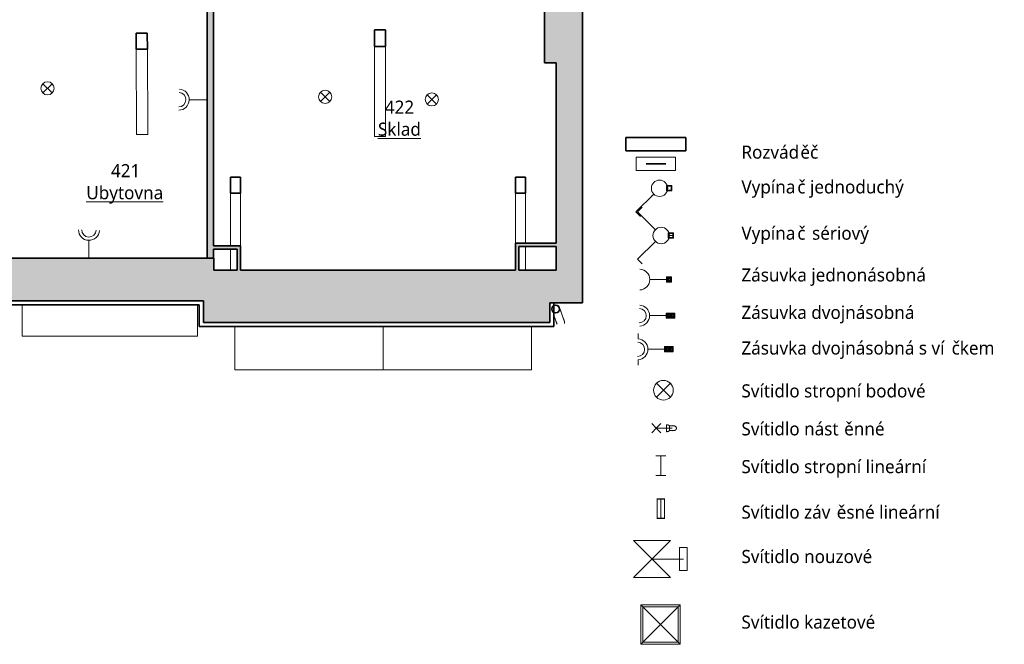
# Model space of a CAD drawing. Header units: metres. Extents: x -0.2 to 46.2, y -4.9 to 14.9.
# Tile 11 of 13: x 31.2 to 46.2, y -4.9 to 4.6. Entities that reach past the tile are written whole.
import ezdxf

# ---------------------------------------------------------------- set-up
doc = ezdxf.new("R2010")
doc.units = ezdxf.units.M
doc.layers.add('AV-MISTNOSTI', color=5, linetype='Continuous', lineweight=5, true_color=0x0000ff)
doc.layers.add('AV-TEXTY', color=5, linetype='Continuous', lineweight=13, true_color=0x0000ff)
doc.layers.add('AV-SRAFY', color=7, linetype='Continuous', lineweight=35)
doc.layers.add('AV-STAVBA', color=7, linetype='Continuous', lineweight=18)
doc.styles.add('Trebuchet MS', font='trebuc.ttf', dxfattribs={"height": 0.2})
doc.styles.add('Trebuchet MS_B', font='trebuc.ttf', dxfattribs={"height": 0.2})

# ---------------------------------------------------------------- blocks, each defined once
blk = doc.blocks.new('GM_Detový svod_04 - GM_Detový svod_04-1507001-4NP')
at = {"layer": 'AV-STAVBA', "color": 254, "true_color": 0xcccccc}
for p, q in [((39.342, 0.177), (39.344, 0.177)), ((39.471, 0.094), (39.432, 0.201)), ((39.328, 0.137), (39.358, 0.053))]:
    blk.add_line(p, q, dxfattribs=at)
at = {"layer": 'AV-STAVBA', "color": 254, "true_color": 0xcccccc, "flags": 128}
for points in [[(39.329, 0.286), (39.331, 0.288), (39.333, 0.289), (39.335, 0.289), (39.336, 0.29)], [(39.336, 0.29), (39.338, 0.29), (39.34, 0.291), (39.343, 0.292), (39.345, 0.292), (39.347, 0.293), (39.35, 0.293), (39.352, 0.293), (39.355, 0.293), (39.357, 0.293), (39.359, 0.293), (39.362, 0.293), (39.364, 0.293), (39.367, 0.292), (39.369, 0.292), (39.371, 0.291), (39.374, 0.291), (39.376, 0.29), (39.378, 0.289), (39.38, 0.288), (39.382, 0.287), (39.385, 0.286), (39.387, 0.285), (39.389, 0.284), (39.391, 0.282), (39.393, 0.281), (39.395, 0.28), (39.396, 0.278), (39.398, 0.276), (39.4, 0.275), (39.401, 0.273), (39.403, 0.271), (39.404, 0.269), (39.406, 0.267), (39.407, 0.265), (39.408, 0.263), (39.41, 0.261), (39.411, 0.259), (39.412, 0.257), (39.412, 0.254), (39.413, 0.254)], [(39.413, 0.254), (39.413, 0.254), (39.413, 0.254), (39.413, 0.253), (39.413, 0.253), (39.413, 0.252), (39.414, 0.251), (39.414, 0.251), (39.414, 0.25), (39.415, 0.249), (39.415, 0.247), (39.415, 0.246), (39.416, 0.245), (39.417, 0.243), (39.417, 0.242), (39.418, 0.24), (39.418, 0.238), (39.419, 0.236), (39.42, 0.234), (39.421, 0.232), (39.422, 0.23), (39.422, 0.227), (39.423, 0.225), (39.424, 0.222), (39.425, 0.22), (39.426, 0.217), (39.427, 0.214), (39.428, 0.212), (39.429, 0.209), (39.43, 0.206), (39.431, 0.203), (39.432, 0.201)], [(39.358, 0.053), (39.359, 0.05), (39.36, 0.047), (39.361, 0.045), (39.362, 0.042), (39.363, 0.039), (39.364, 0.036), (39.365, 0.034), (39.366, 0.031), (39.367, 0.029), (39.368, 0.026), (39.369, 0.024), (39.369, 0.022), (39.37, 0.02), (39.371, 0.018), (39.372, 0.016), (39.372, 0.014), (39.373, 0.012), (39.374, 0.011), (39.374, 0.009), (39.375, 0.008), (39.375, 0.007), (39.375, 0.005), (39.376, 0.004), (39.376, 0.004), (39.376, 0.003), (39.377, 0.002), (39.377, 0.002), (39.377, 0.001), (39.377, 0.001), (39.377, 0.001), (39.377, 0.001)], [(39.49, 0.042), (39.49, 0.042), (39.49, 0.042), (39.49, 0.042), (39.489, 0.043), (39.489, 0.043), (39.489, 0.044), (39.489, 0.045), (39.488, 0.046), (39.488, 0.047), (39.488, 0.048), (39.487, 0.049), (39.487, 0.051), (39.486, 0.052), (39.485, 0.054), (39.485, 0.056), (39.484, 0.058), (39.483, 0.06), (39.483, 0.062), (39.482, 0.064), (39.481, 0.066), (39.48, 0.068), (39.479, 0.071), (39.478, 0.073), (39.477, 0.076), (39.476, 0.079), (39.476, 0.081), (39.474, 0.084), (39.473, 0.087), (39.472, 0.09), (39.471, 0.093), (39.471, 0.094)]]:
    blk.add_lwpolyline(points, dxfattribs=at)
at = {"layer": 'AV-STAVBA', "color": 254, "lineweight": 35, "true_color": 0xcccccc}
for radius, start, end in [(0.06, 360, 180), (0.06, 180, 360), (0.058, 0, 180), (0.058, 180, 360)]:
    blk.add_arc((39.356, 0.233), radius, start, end, dxfattribs=at)
at = {"layer": 'AV-STAVBA', "color": 254, "true_color": 0xcccccc}
for centre, radius, start, end in [((39.356, 0.233), 0.06, 110, 118.8863), ((39.356, 0.233), 0.06, 241.1453, 253.213), ((39.356, 0.233), 0.06, 105.4802, 110), ((39.356, 0.233), 0.058, 253.1496, 258.381), ((39.356, 0.233), 0.058, 101.0194, 105.4986), ((39.356, 0.233), 0.06, 258.372, 280.2847), ((39.356, 0.233), 0.06, 77.7889, 101.0069), ((39.356, 0.233), 0.058, 280.2723, 284.3953), ((39.356, 0.233), 0.06, 309.7983, 76.0845), ((39.356, 0.233), 0.06, 284.4136, 290), ((39.356, 0.233), 0.06, 290, 307.8853), ((39.433, 0.021), 0.06, 350, 20)]:
    blk.add_arc(centre, radius, start, end, dxfattribs=at)
blk = doc.blocks.new('Střešní římsa - Střešní římsa-1636696-4NP')
at = {"layer": 'AV-STAVBA', "color": 254, "lineweight": 35, "true_color": 0xcccccc}
for p, q in [((33.979, 0.358), (5.445, 0.358)), ((33.979, 0.028), (33.979, 0.358)), ((39.328, 0.328), (39.265, 0.328)), ((39.265, 0.328), (39.265, 0.028)), ((39.328, -0.035), (39.328, 0.328)), ((5.508, 0.295), (33.916, 0.295)), ((33.916, 0.295), (33.916, -0.035)), ((39.265, 0.028), (33.979, 0.028)), ((33.916, -0.035), (39.328, -0.035))]:
    blk.add_line(p, q, dxfattribs=at)
blk = doc.blocks.new('D0089 - 1514 - OÚPSŘ_Benešova_rvt-1-4NP')
at = {"layer": 'AV-SRAFY', "lineweight": 18, "true_color": 0xcccccc}
for points in [[(39.765, 3.988), (39.765, 9.618), (39.185, 9.618), (39.185, 3.988), (39.365, 3.988)], [(34.035, 1.008), (34.135, 1.008), (34.135, 5.648), (34.035, 5.648), (34.035, 1.638)], [(39.765, 0.828), (39.765, 3.988), (39.365, 3.988), (39.365, 0.828)], [(38.745, 1.188), (39.365, 1.188), (39.365, 1.238), (38.745, 1.238)], [(34.545, 1.148), (34.545, 1.198), (34.135, 1.198), (34.135, 1.148), (34.495, 1.148)], [(34.495, 0.828), (34.545, 0.828), (34.545, 1.148), (34.495, 1.148)], [(38.795, 0.828), (38.795, 1.188), (38.745, 1.188), (38.745, 0.828)], [(20.235, 0.358), (33.979, 0.358), (33.979, 0.828), (34.139, 0.828), (34.139, 1.008), (20.235, 1.008), (20.235, 0.809)], [(38.52, 0.028), (39.265, 0.028), (39.265, 0.328), (39.765, 0.328), (39.765, 0.828), (33.979, 0.828), (33.979, 0.028), (38.394, 0.028)]]:
    blk.add_hatch(color=254, dxfattribs=at).paths.add_polyline_path(points)
at = {"layer": 'AV-STAVBA', "color": 254, "lineweight": 35, "true_color": 0xcccccc}
for p, q in [((39.765, 3.988), (39.765, 9.618)), ((34.035, 5.598), (34.035, 1.008)), ((34.135, 1.198), (34.135, 5.648)), ((39.185, 5.648), (39.185, 3.988)), ((33.123, 4.442), (32.953, 4.441)), ((32.953, 4.441), (32.954, 4.195)), ((33.124, 4.195), (33.123, 4.442)), ((36.76, 4.493), (36.59, 4.493)), ((36.59, 4.493), (36.59, 4.239)), ((36.76, 4.239), (36.76, 4.493)), ((36.59, 4.239), (36.76, 4.239)), ((32.954, 4.195), (33.124, 4.195)), ((39.185, 3.988), (39.365, 3.988)), ((39.365, 3.988), (39.365, 1.238)), ((39.765, 0.828), (39.765, 3.988)), ((34.545, 2.245), (34.395, 2.245)), ((34.395, 2.245), (34.395, 2)), ((34.545, 2), (34.545, 2.245)), ((38.895, 2.245), (38.745, 2.245)), ((38.745, 2.245), (38.745, 2)), ((38.895, 2), (38.895, 2.245)), ((34.395, 2), (34.545, 2)), ((38.745, 2), (38.895, 2)), ((39.365, 1.238), (38.745, 1.238)), ((38.745, 1.238), (38.745, 1.188)), ((34.545, 1.198), (34.135, 1.198)), ((34.135, 1.008), (34.135, 1.148)), ((34.135, 1.148), (34.495, 1.148)), ((34.495, 1.148), (34.495, 0.828)), ((34.545, 1.148), (34.545, 1.198)), ((34.545, 0.828), (34.545, 1.148)), ((38.745, 1.188), (38.745, 0.828)), ((38.795, 1.188), (39.365, 1.188)), ((38.795, 0.828), (38.795, 1.188)), ((39.365, 1.188), (39.365, 0.828)), ((34.139, 1.008), (29.135, 1.008)), ((34.035, 1.008), (34.135, 1.008)), ((34.139, 0.828), (34.139, 1.008)), ((34.495, 0.828), (34.139, 0.828)), ((38.745, 0.828), (34.545, 0.828)), ((39.365, 0.828), (38.795, 0.828)), ((39.765, 0.328), (39.765, 0.828)), ((20.235, 0.358), (33.979, 0.358)), ((33.979, 0.358), (33.979, 0.028)), ((39.265, 0.028), (39.265, 0.328)), ((39.265, 0.328), (39.765, 0.328)), ((33.979, 0.028), (39.265, 0.028))]:
    blk.add_line(p, q, dxfattribs=at)
at = {"layer": 'AV-STAVBA', "color": 254, "true_color": 0xcccccc}
for p, q in [((36.59, 4.239), (36.59, 2.906)), ((36.76, 4.239), (36.76, 2.906)), ((32.954, 4.195), (32.96, 2.934)), ((33.124, 4.195), (33.13, 2.935)), ((33.129, 3.196), (33.129, 3.155)), ((32.96, 2.896), (32.96, 2.934)), ((33.129, 2.897), (32.96, 2.896)), ((33.129, 2.896), (32.96, 2.896)), ((33.129, 2.935), (33.129, 2.896)), ((36.59, 2.865), (36.59, 2.906)), ((36.76, 2.865), (36.59, 2.865)), ((36.76, 2.906), (36.76, 2.865)), ((34.395, 2), (34.395, 1.198)), ((34.545, 2), (34.545, 1.198)), ((38.745, 2), (38.745, 1.238)), ((38.895, 2), (38.895, 1.238)), ((34.395, 1.148), (34.395, 0.828)), ((38.895, 1.188), (38.895, 0.828)), ((31.213, 0.295), (31.213, -0.182)), ((33.887, -0.182), (33.887, 0.295)), ((34.46, -0.035), (34.46, -0.692)), ((36.725, -0.035), (36.725, -0.692)), ((38.989, -0.692), (38.989, -0.035)), ((31.213, -0.182), (33.887, -0.182)), ((36.725, -0.692), (34.46, -0.692)), ((38.989, -0.692), (36.725, -0.692))]:
    blk.add_line(p, q, dxfattribs=at)
at = {"layer": 'AV-STAVBA', "color": 254, "lineweight": 18, "true_color": 0xcccccc}
for name in ['Střešní římsa - Střešní římsa-1636696-4NP', 'GM_Detový svod_04 - GM_Detový svod_04-1507001-4NP']:
    blk.add_blockref(name, (0, 0), dxfattribs=at)
blk = doc.blocks.new('EF_Zásuvka - Dvojzásuvka-840806-4NP')
at = {"layer": 'AV-STAVBA'}
for p, q in [((7.741, 13.993), (7.741, 13.998)), ((7.821, 13.993), (7.741, 13.993)), ((7.811, 13.993), (7.751, 13.993)), ((7.751, 13.993), (7.811, 13.993)), ((7.811, 13.993), (7.751, 13.993)), ((7.751, 13.993), (7.811, 13.993)), ((7.756, 13.993), (7.806, 13.993)), ((7.756, 13.993), (7.806, 13.993)), ((7.763, 13.993), (7.801, 13.993)), ((7.763, 13.993), (7.801, 13.993)), ((7.763, 13.993), (7.801, 13.993)), ((7.763, 13.993), (7.801, 13.993)), ((7.77, 13.993), (7.773, 13.993)), ((7.77, 13.993), (7.773, 13.993)), ((7.771, 13.993), (7.775, 13.993)), ((7.771, 13.993), (7.775, 13.993)), ((7.775, 13.993), (7.778, 13.993)), ((7.775, 13.993), (7.778, 13.993)), ((7.78, 13.993), (7.783, 13.993)), ((7.78, 13.993), (7.783, 13.993)), ((7.792, 13.993), (7.788, 13.993)), ((7.792, 13.993), (7.788, 13.993)), ((7.793, 13.993), (7.79, 13.993)), ((7.793, 13.993), (7.79, 13.993)), ((7.821, 13.998), (7.821, 13.993))]:
    blk.add_line(p, q, dxfattribs=at)
blk = doc.blocks.new('LF_kulový vrchlík - 150_40-890109-4NP')
at = {"layer": 'AV-STAVBA', "color": 5, "true_color": 0x0000ff}
for p, q in [((-0.071, -0.071), (0.071, 0.071)), ((0.071, -0.071), (-0.071, 0.071))]:
    blk.add_line(p, q, dxfattribs=at)
blk.add_circle((0, 0), 0.1, dxfattribs=at)
blk = doc.blocks.new('Family - ___-938952-Legenda koncových prvků silnoproudu')
at = {"layer": 'AV-STAVBA', "color": 5, "true_color": 0x0000ff}
for p, q in [((1.168, -1.111), (0.956, -0.899)), ((1.168, -0.899), (0.956, -1.111))]:
    blk.add_line(p, q, dxfattribs=at)
blk.add_circle((1.062, -1.005), 0.15, dxfattribs=at)
blk = doc.blocks.new('Family - ___-938954-Legenda koncových prvků silnoproudu')
at = {"layer": 'AV-STAVBA', "color": 5, "true_color": 0x0000ff}
for p, q in [((0.953, -1.585), (0.883, -1.514)), ((0.953, -1.584), (0.883, -1.514)), ((0.953, -1.584), (0.883, -1.655)), ((0.953, -1.585), (0.883, -1.655)), ((0.953, -1.585), (1.024, -1.514)), ((0.953, -1.584), (1.024, -1.514)), ((1.198, -1.584), (0.953, -1.584)), ((0.953, -1.584), (1.024, -1.655)), ((1.198, -1.585), (0.953, -1.585)), ((0.953, -1.585), (1.024, -1.655)), ((1.11, -1.532), (1.11, -1.585)), ((1.11, -1.585), (1.11, -1.637)), ((1.225, -1.55), (1.157, -1.55)), ((1.157, -1.585), (1.157, -1.55)), ((1.157, -1.62), (1.157, -1.585)), ((1.157, -1.62), (1.225, -1.62))]:
    blk.add_line(p, q, dxfattribs=at)
at = {"layer": 'AV-STAVBA', "color": 5, "true_color": 0x0000ff, "flags": 128}
for points in [[(1.108, -1.534), (1.108, -1.533), (1.108, -1.533), (1.108, -1.533), (1.108, -1.533), (1.108, -1.533), (1.108, -1.533), (1.108, -1.533), (1.108, -1.533), (1.108, -1.533), (1.108, -1.533), (1.108, -1.532), (1.108, -1.532), (1.108, -1.532), (1.108, -1.532), (1.108, -1.532), (1.108, -1.532), (1.108, -1.532), (1.108, -1.532), (1.109, -1.532), (1.109, -1.532), (1.109, -1.532), (1.109, -1.532), (1.109, -1.532), (1.109, -1.531), (1.109, -1.531), (1.109, -1.531), (1.109, -1.531), (1.109, -1.531), (1.109, -1.531), (1.109, -1.531), (1.11, -1.531), (1.11, -1.531), (1.11, -1.531), (1.11, -1.531), (1.11, -1.531), (1.11, -1.531), (1.11, -1.531), (1.11, -1.531), (1.11, -1.531), (1.11, -1.531)], [(1.108, -1.585), (1.108, -1.583), (1.108, -1.581), (1.108, -1.579), (1.108, -1.577), (1.108, -1.575), (1.108, -1.573), (1.108, -1.571), (1.108, -1.569), (1.108, -1.567), (1.108, -1.565), (1.108, -1.563), (1.108, -1.561), (1.108, -1.559), (1.108, -1.558), (1.108, -1.556), (1.108, -1.554), (1.108, -1.553), (1.108, -1.551), (1.108, -1.549), (1.108, -1.548), (1.108, -1.547), (1.108, -1.545), (1.108, -1.544), (1.108, -1.543), (1.108, -1.542), (1.108, -1.541), (1.108, -1.54), (1.108, -1.539), (1.108, -1.538), (1.108, -1.537), (1.108, -1.536), (1.108, -1.536), (1.108, -1.535), (1.108, -1.535), (1.108, -1.534), (1.108, -1.534), (1.108, -1.534), (1.108, -1.534), (1.108, -1.534), (1.108, -1.534)], [(1.108, -1.534), (1.108, -1.534), (1.108, -1.534), (1.108, -1.534), (1.108, -1.534), (1.108, -1.535), (1.108, -1.535), (1.108, -1.536), (1.108, -1.536), (1.108, -1.537), (1.108, -1.538), (1.108, -1.538), (1.108, -1.539), (1.108, -1.54), (1.108, -1.541), (1.108, -1.542), (1.108, -1.544), (1.108, -1.545), (1.108, -1.546), (1.108, -1.548), (1.108, -1.549), (1.108, -1.551), (1.108, -1.552), (1.108, -1.554), (1.108, -1.555), (1.108, -1.557), (1.108, -1.559), (1.108, -1.561), (1.108, -1.562), (1.108, -1.564), (1.108, -1.566), (1.108, -1.568), (1.108, -1.57), (1.108, -1.572), (1.108, -1.574), (1.108, -1.576), (1.108, -1.578), (1.108, -1.58), (1.108, -1.582), (1.108, -1.584), (1.108, -1.585)], [(1.108, -1.585), (1.108, -1.587), (1.108, -1.589), (1.108, -1.591), (1.108, -1.593), (1.108, -1.595), (1.108, -1.597), (1.108, -1.599), (1.108, -1.601), (1.108, -1.603), (1.108, -1.605), (1.108, -1.607), (1.108, -1.608), (1.108, -1.61), (1.108, -1.612), (1.108, -1.614), (1.108, -1.615), (1.108, -1.617), (1.108, -1.619), (1.108, -1.62), (1.108, -1.622), (1.108, -1.623), (1.108, -1.624), (1.108, -1.626), (1.108, -1.627), (1.108, -1.628), (1.108, -1.629), (1.108, -1.63), (1.108, -1.631), (1.108, -1.632), (1.108, -1.633), (1.108, -1.633), (1.108, -1.634), (1.108, -1.634), (1.108, -1.635), (1.108, -1.635), (1.108, -1.636), (1.108, -1.636), (1.108, -1.636), (1.108, -1.636), (1.108, -1.636)], [(1.108, -1.636), (1.108, -1.636), (1.108, -1.636), (1.108, -1.636), (1.108, -1.635), (1.108, -1.635), (1.108, -1.635), (1.108, -1.634), (1.108, -1.633), (1.108, -1.633), (1.108, -1.632), (1.108, -1.631), (1.108, -1.63), (1.108, -1.629), (1.108, -1.628), (1.108, -1.627), (1.108, -1.626), (1.108, -1.625), (1.108, -1.623), (1.108, -1.622), (1.108, -1.62), (1.108, -1.619), (1.108, -1.617), (1.108, -1.616), (1.108, -1.614), (1.108, -1.612), (1.108, -1.611), (1.108, -1.609), (1.108, -1.607), (1.108, -1.605), (1.108, -1.603), (1.108, -1.601), (1.108, -1.599), (1.108, -1.597), (1.108, -1.595), (1.108, -1.593), (1.108, -1.591), (1.108, -1.589), (1.108, -1.587), (1.108, -1.585), (1.108, -1.585)], [(1.11, -1.639), (1.11, -1.639), (1.11, -1.639), (1.11, -1.639), (1.11, -1.638), (1.11, -1.638), (1.11, -1.638), (1.11, -1.638), (1.11, -1.638), (1.109, -1.638), (1.109, -1.638), (1.109, -1.638), (1.109, -1.638), (1.109, -1.638), (1.109, -1.638), (1.109, -1.638), (1.109, -1.638), (1.109, -1.638), (1.109, -1.638), (1.109, -1.638), (1.109, -1.638), (1.108, -1.638), (1.108, -1.638), (1.108, -1.638), (1.108, -1.637), (1.108, -1.637), (1.108, -1.637), (1.108, -1.637), (1.108, -1.637), (1.108, -1.637), (1.108, -1.637), (1.108, -1.637), (1.108, -1.637), (1.108, -1.637), (1.108, -1.637), (1.108, -1.636), (1.108, -1.636), (1.108, -1.636), (1.108, -1.636), (1.108, -1.636), (1.108, -1.636)], [(1.11, -1.531), (1.113, -1.531), (1.116, -1.531), (1.119, -1.532), (1.122, -1.532), (1.124, -1.533), (1.127, -1.534), (1.13, -1.534), (1.133, -1.535), (1.135, -1.536), (1.138, -1.537), (1.141, -1.539), (1.143, -1.54), (1.146, -1.541), (1.148, -1.543), (1.15, -1.545), (1.153, -1.546), (1.155, -1.548), (1.157, -1.55)], [(1.157, -1.62), (1.155, -1.622), (1.152, -1.623), (1.15, -1.625), (1.148, -1.627), (1.145, -1.628), (1.143, -1.63), (1.14, -1.631), (1.138, -1.632), (1.135, -1.633), (1.132, -1.634), (1.13, -1.635), (1.127, -1.636), (1.124, -1.637), (1.121, -1.637), (1.118, -1.638), (1.116, -1.638), (1.113, -1.638), (1.11, -1.639)], [(1.225, -1.55), (1.227, -1.55), (1.228, -1.55), (1.23, -1.55), (1.231, -1.55), (1.232, -1.55), (1.234, -1.551), (1.235, -1.551), (1.236, -1.552), (1.238, -1.552), (1.239, -1.553), (1.24, -1.553), (1.242, -1.554), (1.243, -1.554), (1.244, -1.555), (1.245, -1.556), (1.246, -1.557), (1.247, -1.558), (1.249, -1.558), (1.25, -1.559), (1.251, -1.56), (1.251, -1.561), (1.252, -1.562), (1.253, -1.564), (1.254, -1.565), (1.255, -1.566), (1.256, -1.567), (1.256, -1.568), (1.257, -1.57), (1.258, -1.571), (1.258, -1.572), (1.259, -1.573), (1.259, -1.575), (1.259, -1.576), (1.26, -1.577), (1.26, -1.579), (1.26, -1.58), (1.26, -1.582), (1.26, -1.583), (1.26, -1.584), (1.26, -1.585)], [(1.26, -1.585), (1.26, -1.586), (1.26, -1.588), (1.26, -1.589), (1.26, -1.59), (1.26, -1.592), (1.259, -1.593), (1.259, -1.594), (1.259, -1.596), (1.258, -1.597), (1.258, -1.598), (1.257, -1.6), (1.256, -1.601), (1.256, -1.602), (1.255, -1.603), (1.254, -1.605), (1.254, -1.606), (1.253, -1.607), (1.252, -1.608), (1.251, -1.609), (1.25, -1.61), (1.249, -1.611), (1.248, -1.612), (1.247, -1.613), (1.246, -1.613), (1.244, -1.614), (1.243, -1.615), (1.242, -1.616), (1.241, -1.616), (1.239, -1.617), (1.238, -1.617), (1.237, -1.618), (1.235, -1.618), (1.234, -1.619), (1.233, -1.619), (1.231, -1.619), (1.23, -1.619), (1.229, -1.62), (1.227, -1.62), (1.226, -1.62), (1.225, -1.62)]]:
    blk.add_lwpolyline(points, dxfattribs=at)
at = {"layer": 'AV-STAVBA', "color": 5, "true_color": 0x0000ff}
for start, end in [(62.0096, 117.9904), (242.0096, 297.9904)]:
    blk.add_arc((1.198, -1.585), 0.04, start, end, dxfattribs=at)
blk = doc.blocks.new('Family - ___-938966-Legenda koncových prvků silnoproudu')
at = {"layer": 'AV-STAVBA', "color": 5, "true_color": 0x0000ff}
for p, q in [((0.948, -2.005), (1.098, -2.005)), ((1.023, -2.305), (1.023, -2.005)), ((0.948, -2.305), (1.098, -2.305))]:
    blk.add_line(p, q, dxfattribs=at)
blk = doc.blocks.new('Family - ___-951125-Legenda koncových prvků silnoproudu')
at = {"layer": 'AV-STAVBA', "color": 5, "true_color": 0x0000ff}
for p, q in [((0.962, -2.66), (1.082, -2.66)), ((0.967, -2.665), (0.967, -2.955)), ((1.077, -2.665), (0.967, -2.665)), ((1.022, -2.66), (1.022, -2.96)), ((1.077, -2.955), (1.077, -2.665)), ((1.082, -2.96), (0.962, -2.96)), ((0.967, -2.955), (1.077, -2.955))]:
    blk.add_line(p, q, dxfattribs=at)
blk = doc.blocks.new('Family - ___-951516-Legenda koncových prvků silnoproudu')
at = {"layer": 'AV-STAVBA', "color": 5, "true_color": 0x0000ff}
for p, q in [((1.317, -4.28), (0.717, -4.28)), ((0.717, -4.28), (0.717, -4.88)), ((0.717, -4.28), (0.717, -4.88)), ((1.317, -4.28), (0.717, -4.28)), ((0.717, -4.88), (1.317, -4.28)), ((0.717, -4.28), (1.317, -4.88)), ((0.747, -4.85), (0.747, -4.31)), ((0.747, -4.31), (1.287, -4.31)), ((1.287, -4.31), (0.747, -4.31)), ((0.747, -4.31), (0.747, -4.85)), ((1.287, -4.31), (1.287, -4.85)), ((1.287, -4.85), (1.287, -4.31)), ((1.317, -4.88), (1.317, -4.28)), ((1.317, -4.88), (1.317, -4.28)), ((0.717, -4.88), (1.317, -4.88)), ((0.717, -4.88), (1.317, -4.88)), ((1.287, -4.85), (0.747, -4.85)), ((0.747, -4.85), (1.287, -4.85))]:
    blk.add_line(p, q, dxfattribs=at)
blk = doc.blocks.new('Family - ___-938938-Legenda koncových prvků silnoproudu')
at = {"layer": 'AV-STAVBA', "lineweight": 35}
for p, q in [((1.405, 2.848), (0.49, 2.848)), ((0.49, 2.848), (0.49, 2.648)), ((1.405, 2.648), (1.405, 2.848)), ((0.49, 2.648), (1.405, 2.648))]:
    blk.add_line(p, q, dxfattribs=at)
at = {"layer": 'AV-TEXTY'}
for p, q in [((0.647, 2.548), (1.247, 2.548)), ((0.647, 2.348), (0.647, 2.548)), ((1.247, 2.548), (1.247, 2.348)), ((1.247, 2.348), (0.647, 2.348))]:
    blk.add_line(p, q, dxfattribs=at)
at = {"layer": 'AV-TEXTY', "lineweight": 35}
blk.add_line((0.797, 2.448), (1.097, 2.448), dxfattribs=at)
blk = doc.blocks.new('Family - ___-938940-Legenda koncových prvků silnoproudu')
at = {"layer": 'AV-STAVBA', "color": 5, "true_color": 0x0000ff}
for p, q in [((1.109, 2.035), (1.109, 2.115)), ((1.189, 2.115), (1.109, 2.115)), ((1.179, 2.105), (1.119, 2.105)), ((1.119, 2.105), (1.119, 2.045)), ((1.179, 2.045), (1.179, 2.105)), ((1.189, 2.115), (1.189, 2.035)), ((1.109, 2.035), (1.189, 2.035)), ((1.119, 2.045), (1.179, 2.045))]:
    blk.add_line(p, q, dxfattribs=at)
at = {"layer": 'AV-TEXTY'}
for p, q in [((0.915, 1.987), (0.642, 1.714)), ((0.915, 1.987), (0.885, 1.957)), ((0.642, 1.714), (0.714, 1.642))]:
    blk.add_line(p, q, dxfattribs=at)
blk.add_circle((1.003, 2.075), 0.125, dxfattribs=at)
blk = doc.blocks.new('Family - ___-938942-Legenda koncových prvků silnoproudu')
at = {"layer": 'AV-STAVBA', "color": 5, "true_color": 0x0000ff}
for p, q in [((1.134, 1.314), (1.134, 1.394)), ((1.214, 1.394), (1.134, 1.394)), ((1.204, 1.384), (1.144, 1.384)), ((1.144, 1.384), (1.144, 1.324)), ((1.144, 1.354), (1.204, 1.354)), ((1.204, 1.324), (1.204, 1.384)), ((1.214, 1.394), (1.214, 1.314)), ((1.134, 1.314), (1.214, 1.314)), ((1.144, 1.324), (1.204, 1.324))]:
    blk.add_line(p, q, dxfattribs=at)
at = {"layer": 'AV-TEXTY'}
for p, q in [((0.667, 1.715), (0.739, 1.787)), ((0.94, 1.442), (0.667, 1.715)), ((0.94, 1.442), (0.91, 1.472)), ((0.94, 1.265), (0.667, 0.993)), ((0.667, 0.993), (0.739, 0.921))]:
    blk.add_line(p, q, dxfattribs=at)
blk.add_circle((1.028, 1.354), 0.125, dxfattribs=at)
blk = doc.blocks.new('Family - ___-938946-Legenda koncových prvků silnoproudu')
at = {"layer": 'AV-STAVBA', "color": 5, "true_color": 0x0000ff}
for p, q in [((1.108, 0.643), (1.108, 0.723)), ((1.188, 0.723), (1.108, 0.723)), ((1.108, 0.643), (1.188, 0.643)), ((1.157, 0.713), (1.118, 0.713)), ((1.118, 0.713), (1.118, 0.653)), ((1.178, 0.713), (1.118, 0.713)), ((1.118, 0.713), (1.118, 0.653)), ((1.118, 0.653), (1.157, 0.653)), ((1.118, 0.653), (1.178, 0.653)), ((1.178, 0.653), (1.178, 0.713)), ((1.188, 0.723), (1.188, 0.643))]:
    blk.add_line(p, q, dxfattribs=at)
for centre, radius in [((1.148, 0.683), 0.025), ((1.148, 0.683), 0.02), ((1.138, 0.683), 0.0025), ((1.148, 0.693), 0.0025), ((1.148, 0.673), 0.0025)]:
    blk.add_circle(centre, radius, dxfattribs=at)
at = {"layer": 'AV-TEXTY'}
blk.add_line((0.854, 0.683), (1.127, 0.683), dxfattribs=at)
blk.add_arc((0.694, 0.683), 0.16, 273.5895, 86.4105, dxfattribs=at)
blk = doc.blocks.new('Family - ___-938948-Legenda koncových prvků silnoproudu')
at = {"layer": 'AV-STAVBA', "color": 5, "true_color": 0x0000ff}
for p, q in [((1.105, 0.092), (1.105, 0.172)), ((1.235, 0.172), (1.105, 0.172)), ((1.179, 0.162), (1.115, 0.162)), ((1.115, 0.162), (1.115, 0.102)), ((1.225, 0.162), (1.115, 0.162)), ((1.115, 0.162), (1.115, 0.102)), ((1.17, 0.102), (1.17, 0.162)), ((1.225, 0.102), (1.225, 0.162)), ((1.235, 0.172), (1.235, 0.092)), ((1.105, 0.092), (1.235, 0.092)), ((1.115, 0.102), (1.179, 0.102)), ((1.115, 0.102), (1.225, 0.102))]:
    blk.add_line(p, q, dxfattribs=at)
for centre, radius in [((1.143, 0.132), 0.025), ((1.143, 0.132), 0.02), ((1.198, 0.132), 0.025), ((1.198, 0.132), 0.02), ((1.134, 0.127), 0.0025), ((1.138, 0.141), 0.0025), ((1.148, 0.123), 0.0025), ((1.188, 0.132), 0.0025), ((1.198, 0.142), 0.0025), ((1.198, 0.122), 0.0025)]:
    blk.add_circle(centre, radius, dxfattribs=at)
at = {"layer": 'AV-TEXTY'}
blk.add_line((0.851, 0.132), (1.124, 0.132), dxfattribs=at)
for radius, start in [(0.11, 270), (0.16, 273.5895)]:
    blk.add_arc((0.691, 0.132), radius, start, 86.4105, dxfattribs=at)
blk = doc.blocks.new('Family - ___-938950-Legenda koncových prvků silnoproudu')
at = {"layer": 'AV-STAVBA', "color": 5, "true_color": 0x0000ff}
for p, q in [((1.08, -0.42), (1.08, -0.34)), ((1.21, -0.34), (1.08, -0.34)), ((1.08, -0.42), (1.21, -0.42)), ((1.154, -0.35), (1.09, -0.35)), ((1.09, -0.35), (1.09, -0.41)), ((1.2, -0.35), (1.09, -0.35)), ((1.09, -0.35), (1.09, -0.41)), ((1.09, -0.41), (1.154, -0.41)), ((1.09, -0.41), (1.2, -0.41)), ((1.145, -0.41), (1.145, -0.35)), ((1.2, -0.41), (1.2, -0.35)), ((1.21, -0.34), (1.21, -0.42))]:
    blk.add_line(p, q, dxfattribs=at)
for centre, radius in [((1.117, -0.38), 0.025), ((1.117, -0.38), 0.02), ((1.109, -0.385), 0.0025), ((1.112, -0.372), 0.0025), ((1.122, -0.389), 0.0025), ((1.172, -0.38), 0.025), ((1.172, -0.38), 0.02), ((1.162, -0.38), 0.0025), ((1.172, -0.37), 0.0025), ((1.172, -0.39), 0.0025)]:
    blk.add_circle(centre, radius, dxfattribs=at)
at = {"layer": 'AV-TEXTY'}
for p, q in [((0.676, -0.221), (0.676, -0.139)), ((0.826, -0.38), (1.099, -0.38)), ((0.676, -0.54), (0.676, -0.622))]:
    blk.add_line(p, q, dxfattribs=at)
for radius, start in [(0.11, 270), (0.16, 273.5895)]:
    blk.add_arc((0.666, -0.38), radius, start, 86.4105, dxfattribs=at)
blk = doc.blocks.new('Family - ___-938964-Legenda koncových prvků silnoproudu')
at = {"layer": 'AV-STAVBA', "color": 5, "true_color": 0x0000ff}
for p, q in [((1.427, -3.404), (1.309, -3.404)), ((1.309, -3.404), (1.309, -3.756)), ((1.427, -3.756), (1.427, -3.404)), ((1.309, -3.756), (1.427, -3.756))]:
    blk.add_line(p, q, dxfattribs=at)
at = {"layer": 'AV-TEXTY'}
for p, q in [((1.172, -3.298), (0.608, -3.298)), ((1.172, -3.298), (0.608, -3.862)), ((1.172, -3.862), (0.608, -3.298)), ((0.89, -3.58), (1.368, -3.58)), ((1.172, -3.862), (0.608, -3.862))]:
    blk.add_line(p, q, dxfattribs=at)

msp = doc.modelspace()

# ---------------------------------------------------------------- block references
at = {"lineweight": 5}
msp.add_blockref('D0089 - 1514 - OÚPSŘ_Benešova_rvt-1-4NP', (0, 0), dxfattribs=at)
at = {"layer": 'AV-STAVBA', "color": 5, "true_color": 0x0000ff}
for name in ['Family - ___-938938-Legenda koncových prvků silnoproudu', 'Family - ___-938952-Legenda koncových prvků silnoproudu', 'Family - ___-938954-Legenda koncových prvků silnoproudu', 'Family - ___-938966-Legenda koncových prvků silnoproudu', 'Family - ___-951125-Legenda koncových prvků silnoproudu', 'Family - ___-951516-Legenda koncových prvků silnoproudu']:
    msp.add_blockref(name, (39.938, 0), dxfattribs=at)
at = {"layer": 'AV-TEXTY'}
for name in ['Family - ___-938940-Legenda koncových prvků silnoproudu', 'Family - ___-938942-Legenda koncových prvků silnoproudu', 'Family - ___-938946-Legenda koncových prvků silnoproudu', 'Family - ___-938948-Legenda koncových prvků silnoproudu', 'Family - ___-938950-Legenda koncových prvků silnoproudu', 'Family - ___-938964-Legenda koncových prvků silnoproudu']:
    msp.add_blockref(name, (39.938, 0), dxfattribs=at)

# ---------------------------------------------------------------- texts
at = {"layer": 'AV-TEXTY', "lineweight": 5, "char_height": 0.2, "attachment_point": 1, "style": 'Trebuchet MS', "bg_fill": 3, "box_fill_scale": 1.25, "bg_fill_color": 256, "bg_fill_true_color": 13158600, "bg_fill_transparency": 0}
for s, insert, width in [('Rozvád', (42.191, 2.726), 1.0903), ('Vypína', (42.191, 2.196), 1.03418), ('Vypína', (42.191, 1.49), 1.03418), ('Zásuvka jednonásobná', (42.191, 0.853), 3.48734), ('Zásuvka dvojnásobná', (42.191, 0.282), 3.2789), ('Zásuvka dvojnásobná s ví', (42.191, -0.261), 3.88818), ('Svítidlo stropní bodové ', (42.191, -0.915), 3.63966), ('Svítidlo nást', (42.191, -1.494), 1.9), ('Svítidlo stropní lineární', (42.191, -2.07), 3.61561), ('Svítidlo záv', (42.191, -2.764), 1.76371), ('Svítidlo nouzové', (42.191, -3.441), 2.5173), ('Svítidlo kazetové', (42.191, -4.441), 2.62954)]:
    msp.add_mtext(s, dxfattribs=dict(at, insert=insert, width=width))

# ---------------------------------------------------------------- next in the draw order: linework, layer by layer
at = {"layer": 'AV-TEXTY', "lineweight": 5}
for p, q in [((33.762, 3.426), (34.035, 3.426)), ((32.232, 1.281), (32.232, 1.008))]:
    msp.add_line(p, q, dxfattribs=at)
for centre, radius, start, end in [((33.602, 3.426), 0.16, 270, 86.4105), ((33.602, 3.426), 0.11, 270, 86.4105), ((32.232, 1.441), 0.16, 180, 356.4105), ((32.232, 1.441), 0.11, 180, 356.4105)]:
    msp.add_arc(centre, radius, start, end, dxfattribs=at)

# ---------------------------------------------------------------- next in the draw order: block references
at = {"layer": 'AV-STAVBA', "color": 5, "true_color": 0x0000ff, "extrusion": (0, 0, -1), "rotation": 180}
for p in [(-31.599, 3.599), (-35.837, 3.47), (-37.465, 3.43)]:
    msp.add_blockref('LF_kulový vrchlík - 150_40-890109-4NP', p, dxfattribs=at)
at = {"layer": 'AV-STAVBA'}
for p, rotation in [((20.037, 11.207), 270.0000000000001), ((40.013, 15.006), 180)]:
    msp.add_blockref('EF_Zásuvka - Dvojzásuvka-840806-4NP', p, dxfattribs=dict(at, rotation=rotation))

# ---------------------------------------------------------------- next in the draw order: texts
at = {"layer": 'AV-MISTNOSTI', "char_height": 0.2, "attachment_point": 1, "style": 'Trebuchet MS_B'}
for s, insert, width in [('422', (36.748, 3.412), 0.60127), ('\\LSklad', (36.643, 3.076), 0.85781), ('421', (32.568, 2.443), 0.60127), ('\\LUbytovna', (32.191, 2.107), 1.51519)]:
    msp.add_mtext(s, dxfattribs=dict(at, insert=insert, width=width))
at = {"layer": 'AV-TEXTY', "lineweight": 5, "char_height": 0.2, "attachment_point": 1, "style": 'Trebuchet MS', "bg_fill": 3, "box_fill_scale": 1.25, "bg_fill_color": 256, "bg_fill_true_color": 13158600, "bg_fill_transparency": 0}
for s, insert, width in [('ěč ', (43.091, 2.726), 0.45696), ('č jednoduchý', (43.044, 2.196), 2.06835), ('č ', (43.044, 1.49), 0.27257), ('čkem', (45.399, -0.261), 0.81772), ('ěnné ', (43.759, -1.494), 0.85781), ('ěsné lineární', (43.646, -2.764), 1.98819)]:
    msp.add_mtext(s, dxfattribs=dict(at, insert=insert, width=width))

# ---------------------------------------------------------------- next in the draw order: texts
at = {"layer": 'AV-TEXTY', "lineweight": 5, "insert": (43.269, 1.49), "char_height": 0.2, "width": 1.07426, "attachment_point": 1, "style": 'Trebuchet MS', "bg_fill": 3, "box_fill_scale": 1.25, "bg_fill_color": 256, "bg_fill_true_color": 13158600, "bg_fill_transparency": 0}
msp.add_mtext('sériový', dxfattribs=at)

doc.saveas('drawing.dxf')
